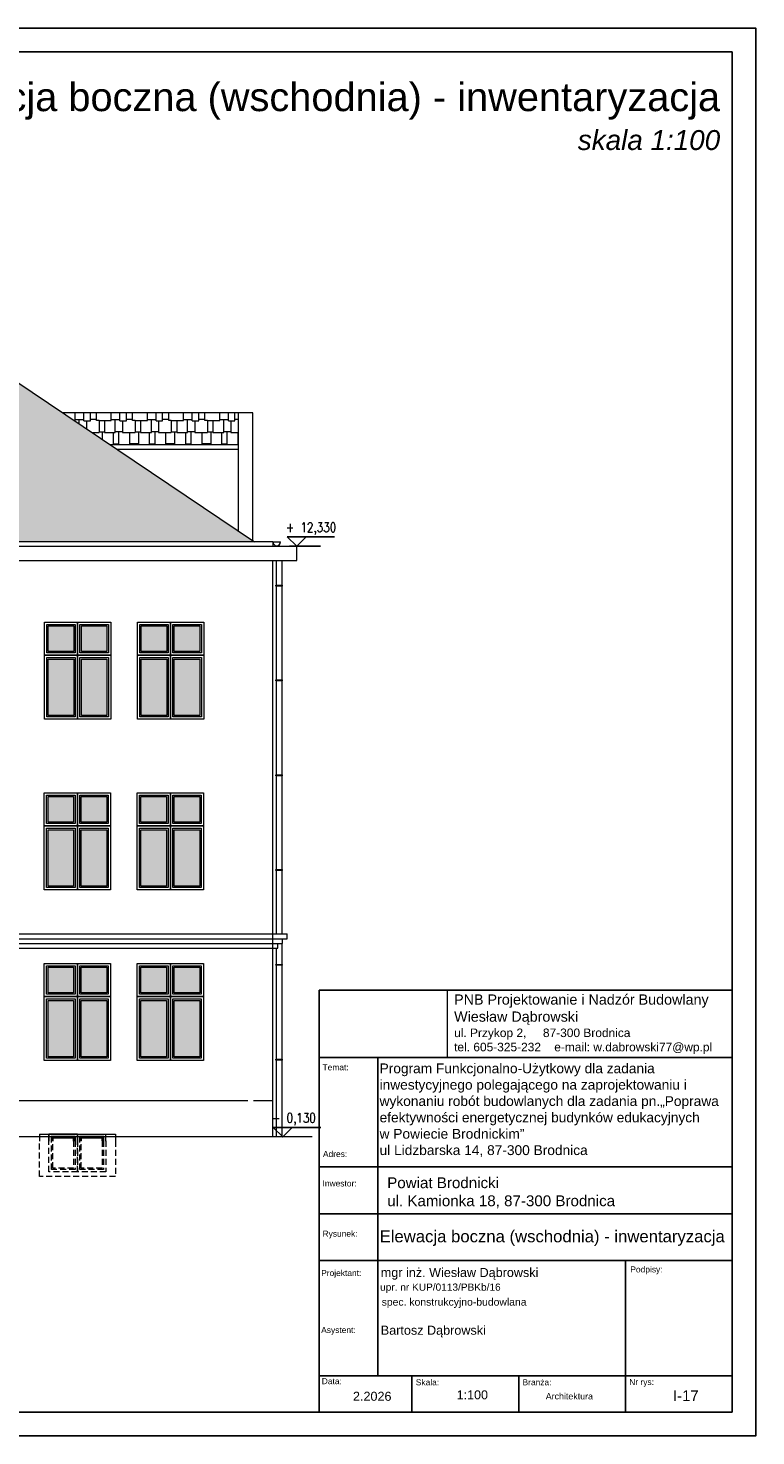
# Model space of a CAD drawing. Header units: millimetres. Extents: x 0 to 111311, y -48878 to -25280.
# Tile 157 of 161: x 106026 to 107560, y -48878 to -45908. Entities that reach past the tile are written whole.
import ezdxf
from ezdxf.enums import TextEntityAlignment as Align

# ---------------------------------------------------------------- set-up
doc = ezdxf.new("R2010")
doc.units = ezdxf.units.MM
doc.linetypes.add('DASHED', pattern=[19.05, 12.7, -6.35])
for name, color, linetype in [('-TABELKA', 2, 'Continuous'), ('e-cad_cienkie', 1, 'Continuous'), ('e-cad_opisy', 7, 'Continuous')]:
    doc.layers.add(name, color=color, linetype=linetype)
for name, color, linetype, lineweight in [('A-Opis', 7, 'Continuous', 15), ('OPIS', 7, 'Continuous', 5), ('opisy', 235, 'Continuous', 0), ('wymiar', 1, 'Continuous', 9)]:
    doc.layers.add(name, color=color, linetype=linetype, lineweight=lineweight)
doc.layers.add('HATCH', color=7, linetype='Continuous', lineweight=5, true_color=0x6e6e6e)
doc.styles.add('ARIAL', font='arial.ttf')
doc.styles.add('e-cad_1', font='simplex.shx', dxfattribs={"width": 0.8})
doc.styles.get("Standard").update_dxf_attribs({"font": 'arial.ttf'})
picture_1 = doc.add_image_def('image1.jpg', size_in_pixel=(163, 86))

# ---------------------------------------------------------------- blocks, each defined once
blk = doc.blocks.new('e-cad_kota_3')
blk.add_line((-2, 2), (8, 2))
blk.add_lwpolyline([(-2, 2), (0, 0), (2, 2)])
at = {"style": 'e-cad_1', "width": 0.8}
blk.add_attdef('ZNAK', text='', height=2, dxfattribs=at).set_placement((-0.5, 3), align=Align.RIGHT)
blk.add_attdef('RZEDNA', (0.8, 3), '', height=2, dxfattribs=at)

msp = doc.modelspace()

# ---------------------------------------------------------------- hatches: boundary and pattern name
at = {"layer": 'A-Opis'}
h = msp.add_hatch(color=135, dxfattribs=at)
h.set_gradient(color1=(103, 145, 152), color2=(200, 215, 218), rotation=45, one_color=1, name='SPHERICAL')
h.paths.add_polyline_path([(106121.739, -47358.396), (106121.739, -47239.396), (106067.739, -47239.396), (106067.739, -47358.396)])
h.paths.add_polyline_path([(106191.739, -47358.396), (106191.739, -47239.396), (106137.739, -47239.396), (106137.739, -47358.396)])
h.paths.add_polyline_path([(106191.739, -47223.396), (106191.739, -47169.396), (106137.739, -47169.396), (106137.739, -47223.396)])
h.paths.add_polyline_path([(106121.739, -47223.396), (106121.739, -47169.396), (106067.739, -47169.396), (106067.739, -47223.396)])
h = msp.add_hatch(color=135, dxfattribs=at)
h.set_gradient(color1=(103, 145, 152), color2=(200, 215, 218), rotation=45, one_color=1, name='SPHERICAL')
h.paths.add_polyline_path([(106317.739, -47358.396), (106317.739, -47239.396), (106263.739, -47239.396), (106263.739, -47358.396)])
h.paths.add_polyline_path([(106387.739, -47358.396), (106387.739, -47239.396), (106333.739, -47239.396), (106333.739, -47358.396)])
h.paths.add_polyline_path([(106387.739, -47223.396), (106387.739, -47169.396), (106333.739, -47169.396), (106333.739, -47223.396)])
h.paths.add_polyline_path([(106317.739, -47223.396), (106317.739, -47169.396), (106263.739, -47169.396), (106263.739, -47223.396)])
h = msp.add_hatch(color=135, dxfattribs=at)
h.set_gradient(color1=(103, 145, 152), color2=(200, 215, 218), rotation=45, one_color=1, name='SPHERICAL')
h.paths.add_polyline_path([(106121.445, -47718.396), (106121.445, -47599.396), (106067.445, -47599.396), (106067.445, -47718.396)])
h.paths.add_polyline_path([(106191.445, -47718.396), (106191.445, -47599.396), (106137.445, -47599.396), (106137.445, -47718.396)])
h.paths.add_polyline_path([(106191.445, -47583.396), (106191.445, -47529.396), (106137.445, -47529.396), (106137.445, -47583.396)])
h.paths.add_polyline_path([(106121.445, -47583.396), (106121.445, -47529.396), (106067.445, -47529.396), (106067.445, -47583.396)])
h = msp.add_hatch(color=135, dxfattribs=at)
h.set_gradient(color1=(103, 145, 152), color2=(200, 215, 218), rotation=45, one_color=1, name='SPHERICAL')
h.paths.add_polyline_path([(106317.445, -47718.396), (106317.445, -47599.396), (106263.445, -47599.396), (106263.445, -47718.396)])
h.paths.add_polyline_path([(106387.445, -47718.396), (106387.445, -47599.396), (106333.445, -47599.396), (106333.445, -47718.396)])
h.paths.add_polyline_path([(106387.445, -47583.396), (106387.445, -47529.396), (106333.445, -47529.396), (106333.445, -47583.396)])
h.paths.add_polyline_path([(106317.445, -47583.396), (106317.445, -47529.396), (106263.445, -47529.396), (106263.445, -47583.396)])
h = msp.add_hatch(color=135, dxfattribs=at)
h.set_gradient(color1=(103, 145, 152), color2=(200, 215, 218), rotation=45, one_color=1, name='SPHERICAL')
h.paths.add_polyline_path([(106121.445, -48078.396), (106121.445, -47959.396), (106067.445, -47959.396), (106067.445, -48078.396)])
h.paths.add_polyline_path([(106191.445, -48078.396), (106191.445, -47959.396), (106137.445, -47959.396), (106137.445, -48078.396)])
h.paths.add_polyline_path([(106191.445, -47943.396), (106191.445, -47889.396), (106137.445, -47889.396), (106137.445, -47943.396)])
h.paths.add_polyline_path([(106121.445, -47943.396), (106121.445, -47889.396), (106067.445, -47889.396), (106067.445, -47943.396)])
h = msp.add_hatch(color=135, dxfattribs=at)
h.set_gradient(color1=(103, 145, 152), color2=(200, 215, 218), rotation=45, one_color=1, name='SPHERICAL')
h.paths.add_polyline_path([(106317.445, -48078.396), (106317.445, -47959.396), (106263.445, -47959.396), (106263.445, -48078.396)])
h.paths.add_polyline_path([(106387.445, -48078.396), (106387.445, -47959.396), (106333.445, -47959.396), (106333.445, -48078.396)])
h.paths.add_polyline_path([(106387.445, -47943.396), (106387.445, -47889.396), (106333.445, -47889.396), (106333.445, -47943.396)])
h.paths.add_polyline_path([(106317.445, -47943.396), (106317.445, -47889.396), (106263.445, -47889.396), (106263.445, -47943.396)])
at = {"layer": 'HATCH'}
h = msp.add_hatch(dxfattribs=at)
h.set_pattern_fill('SHAKES1', color=256, scale=3, angle=180)
h.set_pattern_definition([(180, (-3e-16, -2.286), (-76.2, -76.2), [7.62, -68.58]), (180, (-7.62, 9e-16), (-76.2, -76.2), [22.86, -53.34]), (180, (-30.48, -1.524), (-76.2, -76.2), [11.43, -64.77]), (180, (-41.91, 5e-15), (-76.2, -76.2), [22.86, -53.34]), (180, (-64.77, -2.286), (-76.2, -76.2), [11.43, -64.77]), (180, (-11.43, -25.146), (-76.2, -76.2), [22.86, -53.34]), (180, (-3e-15, -26.67), (-76.2, -76.2), [11.43, -64.77]), (180, (-34.29, -27.43), (-76.2, -76.2), [15.24, -60.96]), (180, (-49.53, -25.146), (-76.2, -76.2), [26.67, -49.53]), (180, (-6e-15, -51.054), (-76.2, -76.2), [25.908, -50.292]), (180, (-25.91, -52.58), (-76.2, -76.2), [18.288, -57.912]), (180, (-44.196, -50.29), (-76.2, -76.2), [13.716, -62.484]), (180, (-57.91, -53.34), (-76.2, -76.2), [12.954, -63.246]), (360, (-76.2, -51.054), (76.2, 76.2), [5.334, -70.866]), (270, (-7.62, 9e-16), (76.2, -76.2), [26.67, -49.53]), (270, (-30.48, 4e-15), (76.2, -76.2), [25.146, -51.054]), (270, (-41.91, 5e-15), (76.2, -76.2), [27.432, -48.768]), (270, (-64.77, 8e-15), (76.2, -76.2), [25.146, -51.054]), (270, (-34.29, -25.146), (76.2, -76.2), [27.432, -48.768]), (270, (-25.91, -51.054), (76.2, -76.2), [25.146, -51.054]), (270, (-44.196, -50.29), (76.2, -76.2), [25.908, -50.292]), (450, (-6e-15, -51.054), (-76.2, 76.2), [25.908, -50.292]), (450, (-11.43, -51.054), (-76.2, 76.2), [25.908, -50.292]), (450, (-49.53, -50.29), (-76.2, 76.2), [25.146, -51.054]), (270, (-70.866, -51.054), (76.2, -76.2), [25.146, -51.054]), (270, (-57.91, -50.29), (76.2, -76.2), [25.908, -50.292]), (450, (-70.866, -2.286), (-76.2, 76.2), [2.286, -73.914])])
h.paths.add_polyline_path([(104737.849, -46992.283), (105475.219, -46488.461), (105481.945, -46488.461), (105669.094, -46488.461), (105755.219, -46488.461), (106098.909, -46720.012), (106198.928, -46787.396), (106213.771, -46797.396), (106469.042, -46969.376), (106499.042, -46989.588), (106503.042, -46992.283)])
h.paths.add_polyline_path([(105906.833, -46881.153), (105906.945, -46974.961), (105984.945, -46974.961), (105984.833, -46881.153)], flags=16)
h.paths.add_polyline_path([(105909.945, -46884.169), (105909.945, -46971.946), (105981.945, -46971.946), (105981.945, -46884.169)], flags=0)
h.paths.add_polyline_path([(105914.945, -46887.854), (105914.945, -46968.261), (105976.945, -46968.261), (105976.945, -46887.854)], flags=0)
h.paths.add_polyline_path([(105166.833, -46881.153), (105166.945, -46974.961), (105244.945, -46974.961), (105244.833, -46881.153)], flags=16)
h.paths.add_polyline_path([(105169.945, -46884.169), (105169.945, -46971.946), (105241.945, -46971.946), (105241.945, -46884.169)], flags=0)
h.paths.add_polyline_path([(105174.945, -46887.854), (105174.945, -46968.261), (105236.945, -46968.261), (105236.945, -46887.854)], flags=0)
h.paths.add_polyline_path([(105726.945, -46881.153), (105726.945, -46974.961), (105804.945, -46974.961), (105804.945, -46881.153)], flags=16)
h.paths.add_polyline_path([(105729.945, -46884.169), (105729.945, -46971.946), (105801.945, -46971.946), (105801.945, -46884.169)], flags=0)
h.paths.add_polyline_path([(105734.945, -46887.854), (105734.945, -46968.261), (105796.945, -46968.261), (105796.945, -46887.854)], flags=0)
h.paths.add_polyline_path([(105346.945, -46974.961), (105346.945, -46881.153), (105424.945, -46881.153), (105424.945, -46974.961)], flags=16)
h.paths.add_polyline_path([(105349.945, -46884.169), (105349.945, -46971.946), (105421.945, -46971.946), (105421.945, -46884.169)], flags=0)
h.paths.add_polyline_path([(105354.945, -46887.854), (105354.945, -46968.261), (105416.945, -46968.261), (105416.945, -46887.854)], flags=0)
h.paths.add_polyline_path([(105538.445, -46908.896, -1), (105613.445, -46908.896)], flags=16)
h.paths.add_polyline_path([(105543.832, -46903.896, -0.85634884), (105608.059, -46903.896)], flags=0)
h = msp.add_hatch(dxfattribs=at)
h.set_pattern_fill('SHAKES1', color=256, scale=3, angle=180)
h.set_pattern_definition([(7e-15, (17630.47, 2.286), (76.2, 76.2), [7.62, -68.58]), (7e-15, (17638.09, 9e-16), (76.2, 76.2), [22.86, -53.34]), (7e-15, (17660.95, 1.524), (76.2, 76.2), [11.43, -64.77]), (7e-15, (17672.38, 5e-15), (76.2, 76.2), [22.86, -53.34]), (7e-15, (17695.24, 2.286), (76.2, 76.2), [11.43, -64.77]), (7e-15, (17641.9, 25.146), (76.2, 76.2), [22.86, -53.34]), (7e-15, (17630.47, 26.67), (76.2, 76.2), [11.43, -64.77]), (7e-15, (17664.76, 27.43), (76.2, 76.2), [15.24, -60.96]), (7e-15, (17680, 25.146), (76.2, 76.2), [26.67, -49.53]), (7e-15, (17630.47, 51.054), (76.2, 76.2), [25.908, -50.292]), (7e-15, (17656.38, 52.58), (76.2, 76.2), [18.288, -57.912]), (7e-15, (17674.67, 50.29), (76.2, 76.2), [13.716, -62.484]), (7e-15, (17688.38, 53.34), (76.2, 76.2), [12.954, -63.246]), (180, (17706.67, 51.054), (-76.2, -76.2), [5.334, -70.866]), (90, (17638.09, 9e-16), (-76.2, 76.2), [26.67, -49.53]), (90, (17660.95, 4e-15), (-76.2, 76.2), [25.146, -51.054]), (90, (17672.38, 5e-15), (-76.2, 76.2), [27.432, -48.768]), (90, (17695.24, 8e-15), (-76.2, 76.2), [25.146, -51.054]), (90, (17664.76, 25.146), (-76.2, 76.2), [27.432, -48.768]), (90, (17656.38, 51.054), (-76.2, 76.2), [25.146, -51.054]), (90, (17674.67, 50.29), (-76.2, 76.2), [25.908, -50.292]), (270, (17630.47, 51.054), (76.2, -76.2), [25.908, -50.292]), (270, (17641.9, 51.054), (76.2, -76.2), [25.908, -50.292]), (270, (17680, 50.29), (76.2, -76.2), [25.146, -51.054]), (90, (17701.34, 51.054), (-76.2, 76.2), [25.146, -51.054]), (90, (17688.38, 50.29), (-76.2, 76.2), [25.908, -50.292]), (270, (17701.34, 2.286), (76.2, -76.2), [2.286, -73.914])])
h.paths.add_polyline_path([(106469.042, -46720.012), (106098.909, -46720.012), (106198.928, -46787.396), (106469.042, -46787.396)])

# ---------------------------------------------------------------- linework, layer by layer
at = {"layer": '-TABELKA', "color": 7}
for p, q in [((106638.865, -48828.235), (106638.865, -47937.706)), ((106638.865, -47937.706), (107509.736, -47937.706)), ((106638.865, -48080.251), (107509.736, -48080.251)), ((106638.865, -48080.251), (107509.736, -48080.251)), ((106762.659, -48751.696), (106762.659, -48080.251)), ((106638.865, -48310.463), (107509.736, -48310.463)), ((106638.865, -48409.58), (107509.736, -48409.58)), ((106638.865, -48508.58), (107509.736, -48508.58)), ((107284.736, -48508.58), (107284.736, -48828.235)), ((106638.865, -48751.696), (107509.736, -48751.696)), ((106834.736, -48751.696), (106834.736, -48828.235)), ((107059.736, -48751.696), (107059.736, -48828.235)), ((106638.865, -48828.235), (107509.736, -48828.235))]:
    msp.add_line(p, q, dxfattribs=at)
for points in [[(106069.445, -48256.632), (106069.445, -48241.396), (106129.445, -48241.396), (106129.445, -48256.209)], [(106074.445, -48256.596), (106074.445, -48246.396), (106124.445, -48246.396), (106124.445, -48256.244)], [(106077.445, -48256.575), (106077.445, -48249.396), (106121.445, -48249.396), (106121.445, -48256.265)], [(106129.445, -48261.284), (106129.445, -48259.179)], [(106134.445, -48256.174), (106134.445, -48246.396), (106184.445, -48246.396), (106184.445, -48256.141)], [(106137.445, -48256.153), (106137.445, -48249.396), (106181.445, -48249.396), (106181.445, -48256.12)]]:
    msp.add_lwpolyline(points)
at = {"layer": 'e-cad_cienkie', "ltscale": 4}
msp.add_line((106576.672, -47001.396), (106641.672, -47001.396), dxfattribs=at)
at = {"layer": 'e-cad_opisy', "ltscale": 2}
for points in [[(97559.736, -48878.235), (107559.736, -48878.235), (107559.736, -45908.235), (97809.736, -45908.235), (97809.736, -45908.235), (97559.736, -45908.235), (97559.736, -48878.235)], [(97859.736, -48828.235), (107509.736, -48828.235), (107509.736, -45958.235), (97859.736, -45958.235), (97859.736, -48828.235)]]:
    msp.add_lwpolyline(points, dxfattribs=at)
at = {"layer": 'OPIS'}
for p, q in [((105755.219, -46488.461), (106503.042, -46992.283)), ((106499.042, -46720.012), (106098.909, -46720.012)), ((106469.042, -46969.376), (106469.042, -46720.012)), ((106499.042, -46989.588), (106499.042, -46720.012)), ((106469.042, -46787.396), (106198.928, -46787.396)), ((106469.042, -46797.396), (106213.771, -46797.396)), ((104649.219, -47001.396), (106591.672, -47001.396)), ((106541.672, -46992.283), (104683.219, -46992.283)), ((106541.672, -46992.283), (106541.672, -47001.396)), ((106541.672, -46992.283), (106557.672, -46992.283)), ((106591.672, -47031.396), (106591.672, -47001.396)), ((104649.219, -47031.396), (106591.672, -47031.396)), ((106541.672, -48247.396), (106541.672, -47031.396)), ((106548.446, -47031.396), (106548.446, -47056.194)), ((106560.432, -47031.396), (106560.419, -47062.034)), ((106548.446, -47056.194), (106548.446, -47819.396)), ((106560.412, -47062.04), (106560.227, -47819.396)), ((104733.445, -47819.396), (106571.672, -47819.396)), ((104733.445, -47829.396), (106571.672, -47829.396)), ((104733.445, -47839.396), (106561.672, -47839.396)), ((106551.672, -47849.396), (106551.672, -47839.396)), ((106560.222, -47839.396), (106560.122, -48247.396)), ((106561.672, -47839.396), (106561.672, -47829.396)), ((106571.672, -47829.396), (106571.672, -47819.396)), ((104733.445, -47849.396), (106551.672, -47849.396)), ((106548.446, -47849.396), (106548.446, -48247.396)), ((106488.734, -48171.396), (104733.445, -48171.396)), ((106541.672, -48171.396), (106500.43, -48171.396)), ((106624.421, -48247.396), (97886.219, -48247.396)), ((106049.445, -48241.396), (106209.445, -48241.396)), ((106049.445, -48241.396), (106049.445, -48256.772)), ((106189.563, -48256.177), (106189.563, -48241.396)), ((106209.445, -48241.396), (106209.546, -48255.645))]:
    msp.add_line(p, q, dxfattribs=at)
at = {"layer": 'OPIS', "linetype": 'DASHED'}
for p, q in [((106049.445, -48331.396), (106049.445, -48256.772)), ((106209.546, -48255.645), (106209.445, -48331.396)), ((106209.445, -48331.396), (106049.445, -48331.396))]:
    msp.add_line(p, q, dxfattribs=at)
at = {"layer": 'OPIS'}
for points in [[(106547.946, -47083.482), (106560.946, -47083.482), (106560.946, -47085.482), (106547.946, -47085.482)], [(106129.739, -47231.396), (106059.739, -47231.396), (106059.739, -47161.396), (106129.739, -47161.396)], [(106199.739, -47231.396), (106129.739, -47231.396), (106129.739, -47161.396), (106199.739, -47161.396)], [(106325.739, -47231.396), (106255.739, -47231.396), (106255.739, -47161.396), (106325.739, -47161.396)], [(106395.739, -47231.396), (106325.739, -47231.396), (106325.739, -47161.396), (106395.739, -47161.396)], [(106124.739, -47226.396), (106064.739, -47226.396), (106064.739, -47166.396), (106124.739, -47166.396)], [(106121.739, -47223.396), (106067.739, -47223.396), (106067.739, -47169.396), (106121.739, -47169.396)], [(106194.739, -47226.396), (106134.739, -47226.396), (106134.739, -47166.396), (106194.739, -47166.396)], [(106191.739, -47223.396), (106137.739, -47223.396), (106137.739, -47169.396), (106191.739, -47169.396)], [(106320.739, -47226.396), (106260.739, -47226.396), (106260.739, -47166.396), (106320.739, -47166.396)], [(106317.739, -47223.396), (106263.739, -47223.396), (106263.739, -47169.396), (106317.739, -47169.396)], [(106390.739, -47226.396), (106330.739, -47226.396), (106330.739, -47166.396), (106390.739, -47166.396)], [(106387.739, -47223.396), (106333.739, -47223.396), (106333.739, -47169.396), (106387.739, -47169.396)], [(106059.739, -47231.396), (106129.739, -47231.396), (106129.739, -47366.396), (106059.739, -47366.396)], [(106064.739, -47236.396), (106124.739, -47236.396), (106124.739, -47361.396), (106064.739, -47361.396)], [(106067.739, -47239.396), (106121.739, -47239.396), (106121.739, -47358.396), (106067.739, -47358.396)], [(106129.739, -47231.396), (106199.739, -47231.396), (106199.739, -47366.396), (106129.739, -47366.396)], [(106134.739, -47236.396), (106194.739, -47236.396), (106194.739, -47361.396), (106134.739, -47361.396)], [(106137.739, -47239.396), (106191.739, -47239.396), (106191.739, -47358.396), (106137.739, -47358.396)], [(106255.739, -47231.396), (106325.739, -47231.396), (106325.739, -47366.396), (106255.739, -47366.396)], [(106260.739, -47236.396), (106320.739, -47236.396), (106320.739, -47361.396), (106260.739, -47361.396)], [(106263.739, -47239.396), (106317.739, -47239.396), (106317.739, -47358.396), (106263.739, -47358.396)], [(106325.739, -47231.396), (106395.739, -47231.396), (106395.739, -47366.396), (106325.739, -47366.396)], [(106330.739, -47236.396), (106390.739, -47236.396), (106390.739, -47361.396), (106330.739, -47361.396)], [(106333.739, -47239.396), (106387.739, -47239.396), (106387.739, -47358.396), (106333.739, -47358.396)], [(106547.946, -47283.482), (106560.946, -47283.482), (106560.946, -47285.482), (106547.946, -47285.482)], [(106547.946, -47483.482), (106560.946, -47483.482), (106560.946, -47485.482), (106547.946, -47485.482)], [(106129.445, -47591.396), (106059.445, -47591.396), (106059.445, -47521.396), (106129.445, -47521.396)], [(106124.445, -47586.396), (106064.445, -47586.396), (106064.445, -47526.396), (106124.445, -47526.396)], [(106121.445, -47583.396), (106067.445, -47583.396), (106067.445, -47529.396), (106121.445, -47529.396)], [(106199.445, -47591.396), (106129.445, -47591.396), (106129.445, -47521.396), (106199.445, -47521.396)], [(106194.445, -47586.396), (106134.445, -47586.396), (106134.445, -47526.396), (106194.445, -47526.396)], [(106191.445, -47583.396), (106137.445, -47583.396), (106137.445, -47529.396), (106191.445, -47529.396)], [(106325.445, -47591.396), (106255.445, -47591.396), (106255.445, -47521.396), (106325.445, -47521.396)], [(106320.445, -47586.396), (106260.445, -47586.396), (106260.445, -47526.396), (106320.445, -47526.396)], [(106317.445, -47583.396), (106263.445, -47583.396), (106263.445, -47529.396), (106317.445, -47529.396)], [(106395.445, -47591.396), (106325.445, -47591.396), (106325.445, -47521.396), (106395.445, -47521.396)], [(106390.445, -47586.396), (106330.445, -47586.396), (106330.445, -47526.396), (106390.445, -47526.396)], [(106387.445, -47583.396), (106333.445, -47583.396), (106333.445, -47529.396), (106387.445, -47529.396)], [(106059.445, -47591.396), (106129.445, -47591.396), (106129.445, -47726.396), (106059.445, -47726.396)], [(106064.445, -47596.396), (106124.445, -47596.396), (106124.445, -47721.396), (106064.445, -47721.396)], [(106067.445, -47599.396), (106121.445, -47599.396), (106121.445, -47718.396), (106067.445, -47718.396)], [(106129.445, -47591.396), (106199.445, -47591.396), (106199.445, -47726.396), (106129.445, -47726.396)], [(106134.445, -47596.396), (106194.445, -47596.396), (106194.445, -47721.396), (106134.445, -47721.396)], [(106137.445, -47599.396), (106191.445, -47599.396), (106191.445, -47718.396), (106137.445, -47718.396)], [(106255.445, -47591.396), (106325.445, -47591.396), (106325.445, -47726.396), (106255.445, -47726.396)], [(106260.445, -47596.396), (106320.445, -47596.396), (106320.445, -47721.396), (106260.445, -47721.396)], [(106263.445, -47599.396), (106317.445, -47599.396), (106317.445, -47718.396), (106263.445, -47718.396)], [(106325.445, -47591.396), (106395.445, -47591.396), (106395.445, -47726.396), (106325.445, -47726.396)], [(106330.445, -47596.396), (106390.445, -47596.396), (106390.445, -47721.396), (106330.445, -47721.396)], [(106333.445, -47599.396), (106387.445, -47599.396), (106387.445, -47718.396), (106333.445, -47718.396)], [(106547.946, -47683.482), (106560.946, -47683.482), (106560.946, -47685.482), (106547.946, -47685.482)], [(106129.445, -47951.396), (106059.445, -47951.396), (106059.445, -47881.396), (106129.445, -47881.396)], [(106124.445, -47946.396), (106064.445, -47946.396), (106064.445, -47886.396), (106124.445, -47886.396)], [(106121.445, -47943.396), (106067.445, -47943.396), (106067.445, -47889.396), (106121.445, -47889.396)], [(106199.445, -47951.396), (106129.445, -47951.396), (106129.445, -47881.396), (106199.445, -47881.396)], [(106194.445, -47946.396), (106134.445, -47946.396), (106134.445, -47886.396), (106194.445, -47886.396)], [(106191.445, -47943.396), (106137.445, -47943.396), (106137.445, -47889.396), (106191.445, -47889.396)], [(106325.445, -47951.396), (106255.445, -47951.396), (106255.445, -47881.396), (106325.445, -47881.396)], [(106320.445, -47946.396), (106260.445, -47946.396), (106260.445, -47886.396), (106320.445, -47886.396)], [(106317.445, -47943.396), (106263.445, -47943.396), (106263.445, -47889.396), (106317.445, -47889.396)], [(106395.445, -47951.396), (106325.445, -47951.396), (106325.445, -47881.396), (106395.445, -47881.396)], [(106390.445, -47946.396), (106330.445, -47946.396), (106330.445, -47886.396), (106390.445, -47886.396)], [(106387.445, -47943.396), (106333.445, -47943.396), (106333.445, -47889.396), (106387.445, -47889.396)], [(106547.946, -47883.482), (106560.946, -47883.482), (106560.946, -47885.482), (106547.946, -47885.482)], [(106059.445, -47951.396), (106129.445, -47951.396), (106129.445, -48086.396), (106059.445, -48086.396)], [(106064.445, -47956.396), (106124.445, -47956.396), (106124.445, -48081.396), (106064.445, -48081.396)], [(106067.445, -47959.396), (106121.445, -47959.396), (106121.445, -48078.396), (106067.445, -48078.396)], [(106129.445, -47951.396), (106199.445, -47951.396), (106199.445, -48086.396), (106129.445, -48086.396)], [(106134.445, -47956.396), (106194.445, -47956.396), (106194.445, -48081.396), (106134.445, -48081.396)], [(106137.445, -47959.396), (106191.445, -47959.396), (106191.445, -48078.396), (106137.445, -48078.396)], [(106255.445, -47951.396), (106325.445, -47951.396), (106325.445, -48086.396), (106255.445, -48086.396)], [(106260.445, -47956.396), (106320.445, -47956.396), (106320.445, -48081.396), (106260.445, -48081.396)], [(106263.445, -47959.396), (106317.445, -47959.396), (106317.445, -48078.396), (106263.445, -48078.396)], [(106325.445, -47951.396), (106395.445, -47951.396), (106395.445, -48086.396), (106325.445, -48086.396)], [(106330.445, -47956.396), (106390.445, -47956.396), (106390.445, -48081.396), (106330.445, -48081.396)], [(106333.445, -47959.396), (106387.445, -47959.396), (106387.445, -48078.396), (106333.445, -48078.396)], [(106547.946, -48083.482), (106560.946, -48083.482), (106560.946, -48085.482), (106547.946, -48085.482)]]:
    msp.add_lwpolyline(points, close=True, dxfattribs=at)
at = {"layer": 'OPIS', "linetype": 'DASHED'}
for points in [[(106129.445, -48255.76), (106129.445, -48321.396), (106069.445, -48321.396), (106069.445, -48255.338)], [(106124.445, -48255.722), (106124.445, -48316.396), (106074.445, -48316.396), (106074.445, -48255.373)], [(106121.445, -48255.701), (106121.445, -48313.396), (106077.445, -48313.396), (106077.445, -48256.575)], [(106189.563, -48255.76), (106189.563, -48321.396), (106129.563, -48321.396), (106129.563, -48255.338)], [(106184.445, -48255.822), (106184.445, -48316.396), (106134.445, -48316.396), (106134.445, -48255.792)], [(106181.445, -48255.843), (106181.445, -48313.396), (106137.445, -48313.396), (106137.445, -48255.813)]]:
    msp.add_lwpolyline(points, dxfattribs=at)
at = {"layer": 'OPIS'}
msp.add_arc((106549.672, -46992.283), 8, 180, 0, dxfattribs=at)
at = {"layer": 'opisy', "color": 7}
msp.add_line((107509.736, -47937.706), (107509.736, -48828.235), dxfattribs=at)

# ---------------------------------------------------------------- block references
at = {"layer": 'e-cad_opisy', "ltscale": 4, "xscale": 10, "yscale": 10, "zscale": 10}
for p, rotation, values in [((106591.672, -47001.396), 2.223368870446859e-10, {'RZEDNA': '12,330', 'ZNAK': '+'}), ((106562.427, -48247.396), 359.9999999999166, {'RZEDNA': '0,130', 'ZNAK': '-'})]:
    msp.add_blockref('e-cad_kota_3', p, dxfattribs=dict(at, rotation=rotation)).add_auto_attribs(values)

# ---------------------------------------------------------------- texts
at = {"layer": '-TABELKA', "color": 0, "style": 'ARIAL'}
msp.add_text('spec. konstrukcyjno-budowlana', height=15.67177, dxfattribs=at).set_placement((106770.868, -48603.538))
at = {"layer": '-TABELKA', "color": 7}
msp.add_text('Architektura', height=13.35662, dxfattribs=at).set_placement((107116.848, -48801.348))
at = {"layer": 'OPIS', "color": 0, "style": 'ARIAL'}
for s, height, p in [('mgr inż. Wiesław Dąbrowski', 19.02653, (106769.037, -48543.042)), ('upr. nr KUP/0113/PBKb/16', 15.22122, (106767.606, -48572.064)), ('Bartosz Dąbrowski', 19.02653, (106769.037, -48664.894))]:
    msp.add_text(s, height=height, dxfattribs=at).set_placement(p)
at = {"layer": 'OPIS', "insert": (106563.868, -46094.614, 0), "char_height": 60, "width": 1841.27105, "attachment_point": 5}
msp.add_mtext('\\pxqr;{\\C7;Elewacja boczna (wschodnia) - inwentar\\fArial|b0|i0|c0|p34;yzacja\\P\\fArial|b0|i1|c238|p34;\\H0.7x;skala 1:100}', dxfattribs=at)
at = {"layer": 'opisy', "color": 7}
for s, height, p in [('Temat:', 12.6844, (106646.244, -48106.982)), ('Adres:', 12.6844, (106647.054, -48289.934)), ('Inwestor:', 12.6844, (106646.244, -48352.025)), ('Rysunek:', 12.6844, (106646.244, -48458.002)), ('Projektant', 12.6844, (106643.344, -48541.005)), ('Podpisy:', 12.6844, (107295.193, -48533.45)), ('Data:', 12.6844, (106644.541, -48769.205)), ('Skala:', 12.6844, (106842.838, -48771.563)), ('Branża:', 12.6844, (107067.838, -48771.563)), ('Nr rys:', 12.6844, (107292.838, -48771.014)), ('2.2026', 19.0265, (106710.322, -48804.275))]:
    msp.add_text(s, height=height, dxfattribs=at).set_placement(p)
at = {"layer": 'opisy', "color": 7, "style": 'ARIAL'}
for s, height, p in [('Projektant:', 12.68435, (106643.344, -48541.005)), ('Asystent:', 12.6844, (106643.344, -48661.258))]:
    msp.add_text(s, height=height, dxfattribs=at).set_placement(p)
at = {"layer": 'opisy', "color": 7, "insert": (106923.633, -47946.883), "char_height": 22.83183, "width": 870.87086, "attachment_point": 1}
msp.add_mtext('{\\H0.946x;PNB Projektowanie i Nadzór Budowlany\\PWiesław Dąbrowski\\P\\H0.8334x;ul. Przykop 2,     87-300 Brodnica\\Ptel. 605-325-232    e-mail: w.dabrowski77@wp.pl}', dxfattribs=at)
at = {"layer": 'opisy', "color": 1, "attachment_point": 1}
for s, insert, char_height in [('{\\H0.958333x;\\C0;Program Funkcjonalno-Użytkowy dla zadania\\Pinwestycyjnego polegającego na zaprojektowaniu i\\Pwykonaniu robót budowlanych dla zadania pn.„Poprawa\\Pefektywności energetycznej budynków edukacyjnych\\Pw Powiecie Brodnickim” \\P\\A1;\\fArial|b0|i0|c0|p34;ul Lidzbarska 14, 87-300 Brodnica}', (106766.491, -48092.58), 21.6), ('{\\C0;Powiat Brodnicki\\Pul. Kamionka 18, 87-300 Brodnica}', (106782.551, -48332.824), 22.83183), ('{\\C0;Elewacja boczna (wschodnia) - inwentaryzacja}', (106766.508, -48444.66), 25.2), ('{\\C0;1:100}', (106928.967, -48782.261), 18.9), ('{\\C0;I-17}', (107385.085, -48782.261), 22.5)]:
    msp.add_mtext(s, dxfattribs=dict(at, insert=insert, char_height=char_height))

# ---------------------------------------------------------------- pictures from other files: only their frames are drawn
at = {"layer": 'wymiar', "color": 7, "ltscale": 1.8}
image = msp.add_image(picture_1, insert=(106638.865, -48080.251), size_in_units=(270.174, 142.546), dxfattribs=at)
image.dxf.flags = 7

doc.saveas('drawing.dxf')
